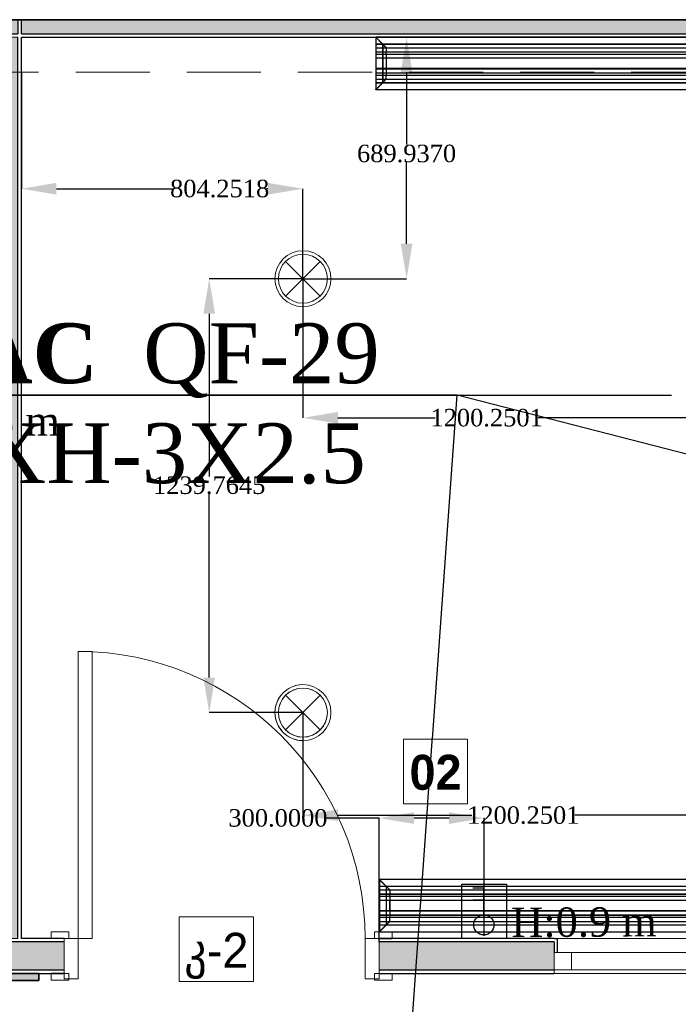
# Model space of a CAD drawing. Header units: millimetres. Extents: x 0 to 88385, y 0 to 41127.
# Tile 237 of 244: x 81152 to 83033, y 36225 to 39038. Entities that reach past the tile are written whole.
import ezdxf
from ezdxf import colors
from ezdxf.entities.mleader import LeaderData, LeaderLine
from ezdxf.math import Vec2, Vec3

# ---------------------------------------------------------------- set-up
doc = ezdxf.new("R2010")
doc.units = ezdxf.units.MM
doc.header["$MEASUREMENT"] = 0
doc.set_wipeout_variables(frame=1)
doc.linetypes.add('Hidden', pattern=[317.5, 211.666667, -105.833333])
for name, color, linetype in [('- განათება', 7, 'Continuous'), ('- მექანიკური ნაწილი', 7, 'Continuous'), ('- საშტეფცელო როზეტები', 7, 'Continuous'), ('Edges', 7, 'Continuous'), ('New_Structural - Bearing', 7, 'Continuous'), ('Structural - Bearing', 7, 'Continuous')]:
    doc.layers.add(name, color=color, linetype=linetype)
for name, color, linetype, lineweight in [('New_Annotation - Text_Pen_No__20', 1, 'Continuous', 0), ('New_Archicad Doors_Pen_No__1', 7, 'Continuous', 13), ('New_Archicad Windows_Pen_No__1', 7, 'Continuous', 13), ('New_Structural - Bearing_Pen_No__1', 7, 'Continuous', 13), ('Structural - Bearing_Pen_No__27', 7, 'Continuous', 35)]:
    doc.layers.add(name, color=color, linetype=linetype, lineweight=lineweight)
for name, color, linetype, lineweight, true_color in [('New_Interior - Lamp_Pen_No__77', 7, 'Continuous', 20, 0xffeb28), ('New_Structural - Bearing_Pen_No__161', 7, 'Continuous', 13, 0x6a6a6a), ('New_Structural - Bearing_Pen_No__28', 7, 'Continuous', 35, 0xa80f02), ('New_Structural - Bearing_Pen_No__5', 7, 'Continuous', 25, 0x40a5ff), ('New_Structural - Bearing_Pen_No__57', 7, 'Continuous', 25, 0xdcd214), ('Structural - Bearing_Pen_No__81', 7, 'Continuous', 20, 0x6a6a6a)]:
    doc.layers.add(name, color=color, linetype=linetype, lineweight=lineweight, true_color=true_color)
doc.styles.add('CT', font='ARIALN.TTF', dxfattribs={"height": 200})
doc.styles.add('GENERATED_STYLE_2', font='txt')
doc.styles.add('GENERATED_STYLE_3', font='txt')
doc.styles.get("Standard").update_dxf_attribs({"font": 'sylfaen.ttf'})
doc.dimstyles.get("Standard").update_dxf_attribs({"dimtxt": 0.18, "dimasz": 0.18, "dimexe": 0.18, "dimexo": 0.0625, "dimgap": 0.09, "dimtad": 0, "dimtih": 1, "dimtoh": 1, "dimdec": 4, "dimzin": 0, "dimdsep": 46, "dimtxsty": 'Standard', "dimcen": 0.09, "dimadec": 0, "dimazin": 0, "dimtfac": 1, "dimtdec": 4, "dimtofl": 0, "dimtmove": 0, "dimatfit": 3, "dimfxl": 1, "dimtolj": 1, "dimtzin": 0, "dimarcsym": 0})

# ---------------------------------------------------------------- blocks, each defined once
blk = doc.blocks.new('Wall_3', base_point=(1166.2, 39238))
at = {"layer": 'Structural - Bearing_Pen_No__27', "color": 7, "linetype": 'Continuous', "lineweight": 35, "flags": 128}
blk.add_lwpolyline([(-4833.8, 39038), (816.2, 39038)], dxfattribs=at)
blk = doc.blocks.new('Window')
at = {"layer": 'New_Archicad Windows_Pen_No__1', "color": 7, "linetype": 'Continuous', "lineweight": 13}
for p, q in [((-500, 40), (-490, 40)), ((-490, 40), (490, 40)), ((-490, 0), (-490, 40)), ((500, 40), (490, 40)), ((490, 0), (490, 40)), ((-500, 0), (-450, 0)), ((-500, -50), (-500, 0)), ((-500, -50), (-500, 0)), ((-450, 0), (-450, -50)), ((-450, 0), (450, 0)), ((450, -50), (450, 0)), ((450, 0), (500, 0)), ((500, -50), (500, 0)), ((500, -50), (500, 0)), ((-450, -50), (-500, -50)), ((-500, -60), (-500, -50)), ((450, -50), (-450, -50)), ((500, -50), (450, -50)), ((500, -60), (500, -50)), ((-500, -60), (500, -60))]:
    blk.add_line(p, q, dxfattribs=at)
blk = doc.blocks.new('Door_3')
at = {"layer": 'New_Archicad Doors_Pen_No__1', "color": 7, "linetype": 'Continuous', "lineweight": 13}
for p, q in [((370, 0), (370, 820)), ((370, 820), (410, 820)), ((410, 820), (410, 0)), ((-487, 0), (-487, 19)), ((-487, 19), (-437, 19)), ((-437, 0), (-487, 0)), ((-450, 0), (-487, 0)), ((-450, 0), (-487, 0)), ((-410, 0), (-450, 0)), ((-450, 0), (-450, -115)), ((-450, 0), (-450, -10)), ((-450, 0), (-450, -10)), ((-437, 19), (-437, 0)), ((-410, -115), (-410, 0)), ((410, 0), (370, 0)), ((450, 0), (410, 0)), ((410, 0), (410, -115)), ((437, 19), (487, 19)), ((437, 0), (437, 19)), ((487, 0), (437, 0)), ((450, -115), (450, 0)), ((450, 0), (450, -10)), ((450, 0), (450, -10)), ((450, 0), (487, 0)), ((450, 0), (487, 0)), ((487, 19), (487, 0)), ((-450, -10), (-450, -90)), ((-450, -10), (-450, -90)), ((450, -10), (450, -90)), ((450, -10), (450, -90)), ((-487, -119), (-487, -100)), ((-487, -100), (-437, -100)), ((-450, -100), (-487, -100)), ((-450, -100), (-487, -100)), ((-450, -90), (-450, -100)), ((-450, -90), (-450, -100)), ((-437, -100), (-437, -119)), ((437, -100), (487, -100)), ((437, -119), (437, -100)), ((450, -90), (450, -100)), ((450, -90), (450, -100)), ((450, -100), (487, -100)), ((450, -100), (487, -100)), ((487, -100), (487, -119)), ((-437, -119), (-487, -119)), ((-450, -115), (-410, -115)), ((410, -115), (450, -115)), ((487, -119), (437, -119))]:
    blk.add_line(p, q, dxfattribs=at)
blk.add_arc((410, 0), 820, 90, 180, dxfattribs=at)
blk = doc.blocks.new('Wall_39', base_point=(1166.2, 36313))
at = {"layer": 'New_Structural - Bearing_Pen_No__57', "linetype": 'Continuous', "lineweight": 25, "true_color": 0xdcd214}
for points in [[(-3183.8, 36353), (-3183.8, 36323), (-2961.8, 36323), (-2961.8, 36403), (-3183.8, 36403)], [(-2061.8, 36323), (-1561.8, 36323), (-1561.8, 36373), (-1561.8, 36403), (-2061.8, 36403)]]:
    blk.add_hatch(color=52, dxfattribs=at).paths.add_polyline_path(points)
at = {"layer": 'New_Structural - Bearing_Pen_No__1', "color": 7, "linetype": 'Continuous', "lineweight": 13}
for p, q in [((-2961.8, 36413), (-2961.8, 36403)), ((-2961.8, 36403), (-2961.8, 36323)), ((-2061.8, 36413), (-2061.8, 36403)), ((-2061.8, 36403), (-2061.8, 36323)), ((-1561.8, 36373), (-1551.8, 36373)), ((-1561.8, 36323), (-1561.8, 36373)), ((-2961.8, 36323), (-2961.8, 36313)), ((-2061.8, 36323), (-2061.8, 36313)), ((-1561.8, 36313), (-1561.8, 36323))]:
    blk.add_line(p, q, dxfattribs=at)
at = {"layer": 'New_Structural - Bearing_Pen_No__5', "color": 161, "linetype": 'Continuous', "lineweight": 25, "true_color": 0x40a5ff}
for p, q in [((-2961.8, 36403), (-3183.8, 36403)), ((-2961.8, 36413), (-2998.8, 36413)), ((-2061.8, 36413), (-2024.8, 36413)), ((-1561.8, 36403), (-2061.8, 36403)), ((-1561.8, 36413), (-1551.8, 36413)), ((-1561.8, 36403), (-1561.8, 36373)), ((-1551.8, 36373), (-1551.8, 36413)), ((-3183.8, 36323), (-2961.8, 36323)), ((-2061.8, 36323), (-1561.8, 36323)), ((-2961.8, 36313), (-2998.8, 36313)), ((-2061.8, 36313), (-2024.8, 36313))]:
    blk.add_line(p, q, dxfattribs=at)
at = {"layer": 'New_Structural - Bearing_Pen_No__5', "color": 161, "linetype": 'Continuous', "lineweight": 25, "true_color": 0x40a5ff, "flags": 128}
for points in [[(-2961.8, 36413), (-3083.8, 36413)], [(-1561.8, 36413), (-2061.8, 36413)], [(-3033.8, 36313), (-2961.8, 36313)], [(-2061.8, 36313), (-1561.8, 36313)]]:
    blk.add_lwpolyline(points, dxfattribs=at)
at = {"layer": 'New_Archicad Doors_Pen_No__1', "color": 7, "linetype": 'Continuous', "lineweight": 13, "xscale": -1, "zscale": 1000}
blk.add_blockref('Door_3', (-2511.8, 36413), dxfattribs=at)
at = {"layer": 'New_Archicad Windows_Pen_No__1', "color": 7, "linetype": 'Continuous', "lineweight": 13, "zscale": 1000}
blk.add_blockref('Window', (-1061.8, 36373), dxfattribs=at)
blk = doc.blocks.new('Wall_41', base_point=(-3183.8, 39238))
at = {"layer": 'New_Structural - Bearing_Pen_No__57', "linetype": 'Continuous', "lineweight": 25, "true_color": 0xdcd214}
for points in [[(-3173.8, 38998), (-3093.8, 38998), (-3093.8, 39038), (-3173.8, 39038)], [(-3173.8, 38988), (-3173.8, 36413), (-3093.8, 36413), (-3093.8, 38988)]]:
    blk.add_hatch(color=52, dxfattribs=at).paths.add_polyline_path(points)
at = {"layer": 'New_Structural - Bearing_Pen_No__1', "color": 7, "linetype": 'Continuous', "lineweight": 13}
blk.add_line((-3093.8, 38988), (-3173.8, 38988), dxfattribs=at)
at = {"layer": 'New_Structural - Bearing_Pen_No__1', "color": 7, "linetype": 'Continuous', "lineweight": 13, "flags": 128}
for points in [[(-3183.8, 39038), (-3173.8, 39038)], [(-3173.8, 39038), (-3093.8, 39038)], [(-3093.8, 39038), (-3083.8, 39038)], [(-3173.8, 36413), (-3093.8, 36413)]]:
    blk.add_lwpolyline(points, dxfattribs=at)
at = {"layer": 'New_Structural - Bearing_Pen_No__5', "color": 161, "linetype": 'Continuous', "lineweight": 25, "true_color": 0x40a5ff}
for p, q in [((-3183.8, 39038), (-3183.8, 38998)), ((-3173.8, 39038), (-3173.8, 38998)), ((-3093.8, 39038), (-3093.8, 38998)), ((-3083.8, 38998), (-3083.8, 39038)), ((-3173.8, 38998), (-3093.8, 38998)), ((-3173.8, 38988), (-3173.8, 36413)), ((-3093.8, 36413), (-3093.8, 38988))]:
    blk.add_line(p, q, dxfattribs=at)
at = {"layer": 'New_Structural - Bearing_Pen_No__5', "color": 161, "linetype": 'Continuous', "lineweight": 25, "true_color": 0x40a5ff, "flags": 128}
for points in [[(-3183.8, 38988), (-3183.8, 36413)], [(-3083.8, 36413), (-3083.8, 38988)]]:
    blk.add_lwpolyline(points, dxfattribs=at)
blk = doc.blocks.new('Wall_186', base_point=(816.2, 39038))
at = {"layer": 'New_Structural - Bearing_Pen_No__57', "linetype": 'Continuous', "lineweight": 25, "true_color": 0xdcd214}
blk.add_hatch(color=52, dxfattribs=at).paths.add_polyline_path([(-3083.8, 38998), (766.2, 38998), (766.2, 39038), (-3083.8, 39038)])
at = {"layer": 'New_Structural - Bearing_Pen_No__5', "color": 161, "linetype": 'Continuous', "lineweight": 25, "true_color": 0x40a5ff}
for q in [(-3083.8, 39038), (766.2, 38998)]:
    blk.add_line((-3083.8, 38998), q, dxfattribs=at)
at = {"layer": 'New_Structural - Bearing_Pen_No__5', "color": 161, "linetype": 'Continuous', "lineweight": 25, "true_color": 0x40a5ff, "flags": 128}
for points in [[(766.2, 39038), (-3083.8, 39038)], [(-3083.8, 38988), (766.2, 38988)]]:
    blk.add_lwpolyline(points, dxfattribs=at)
blk = doc.blocks.new('Column_42', base_point=(-3108.8, 36303))
at = {"layer": 'New_Structural - Bearing_Pen_No__161', "linetype": 'Continuous', "lineweight": 0, "true_color": 0x6a6a6a}
blk.add_hatch(color=251, dxfattribs=at).paths.add_polyline_path([(-3033.8, 36293), (-3033.8, 36313), (-3183.8, 36313), (-3183.8, 36293)])
at = {"layer": 'New_Structural - Bearing_Pen_No__28', "color": 14, "linetype": 'Continuous', "lineweight": 35, "true_color": 0xa80f02, "flags": 128}
blk.add_lwpolyline([(-3033.8, 36293), (-3033.8, 36313), (-3183.8, 36313), (-3183.8, 36293)], close=True, dxfattribs=at)
blk = doc.blocks.new('Beam_14', base_point=(-23008.8, 39063))
at = {"layer": 'Structural - Bearing_Pen_No__81', "color": 251, "linetype": 'Hidden', "lineweight": 20, "true_color": 0x6a6a6a}
blk.add_line((-4833.8, 38888), (816.2, 38888), dxfattribs=at)
blk = doc.blocks.new('ორკლავიშა ჩამრთველლი იპ 22')
at = {"layer": '- განათება', "color": 6}
for points in [[(0.3, 352.8), (-106, 352.8)], [(0, 97.5), (0.3, 352.8)], [(0.1, 237.8), (-105.7, 237.8)]]:
    blk.add_lwpolyline(points, dxfattribs=at)
blk.add_circle((0, 0), 97.5, dxfattribs=at)
blk = doc.blocks.new('1 იანი ჩარჩო')
at = {"layer": '- განათება', "color": 5}
blk.add_lwpolyline([(-9864.2, 15374.2), (-9735.9, 15374.2), (-9735.9, 15219.2), (-9864.2, 15219.2)], close=True, dxfattribs=at)
blk = doc.blocks.new('lineardiffplan')
at = {"layer": 'Edges'}
for p, q in [((392.8, 274.9), (392.8, 274.6)), ((393.1, 274.9), (392.8, 274.9)), ((422.8, 244.9), (392.8, 274.9)), ((392.8, 274.6), (392.9, 274.5)), ((392.9, 125.2), (392.9, 274.5)), ((412.4, 255), (392.9, 274.5)), ((1492.8, 255.3), (392.9, 255.3)), ((392.9, 254.9), (1492.8, 254.9)), ((393.1, 274.9), (393.2, 274.8)), ((393.2, 274.8), (412.7, 255.3)), ((412.4, 144.7), (412.4, 255)), ((412.8, 254.6), (412.4, 255)), ((412.7, 255.3), (413.1, 254.9)), ((412.8, 145.1), (412.8, 254.6)), ((412.8, 254.6), (422.8, 244.6)), ((413.1, 254.9), (423.1, 244.9)), ((1472.5, 254.9), (1462.5, 244.9)), ((1462.8, 244.9), (1492.8, 274.9)), ((1462.9, 244.6), (1472.8, 254.5)), ((1472.9, 255.3), (1472.5, 254.9)), ((1472.8, 254.5), (1473.2, 254.9)), ((1472.8, 254.5), (1472.8, 145.3)), ((1472.9, 255.3), (1492.4, 274.8)), ((1473.2, 254.9), (1492.8, 274.5)), ((1473.2, 144.9), (1473.2, 254.9)), ((1492.4, 274.8), (1492.5, 274.9)), ((1492.8, 274.9), (1492.5, 274.9)), ((1492.8, 274.5), (1492.8, 274.9)), ((1492.8, 274.5), (1492.8, 274.5)), ((1492.8, 125.4), (1492.8, 274.5)), ((392.9, 244.9), (1492.8, 244.9)), ((392.9, 233.2), (1492.8, 233.2)), ((392.9, 233), (1492.8, 233)), ((392.9, 226.8), (1492.8, 226.8)), ((392.9, 226.5), (1492.8, 226.5)), ((422.8, 244.6), (422.8, 244.9)), ((422.8, 244.9), (423.1, 244.9)), ((422.8, 244.6), (422.8, 244.6)), ((422.8, 244.6), (422.8, 233.2)), ((422.8, 233), (422.8, 233.2)), ((422.8, 226.8), (422.8, 233)), ((422.8, 226.5), (422.8, 226.8)), ((422.8, 214.9), (422.8, 226.5)), ((423.1, 244.9), (423.1, 244.9)), ((1462.5, 244.9), (1462.5, 244.9)), ((1462.5, 244.9), (1462.8, 244.9)), ((1462.8, 244.9), (1462.9, 244.6)), ((1462.8, 244.5), (1462.9, 244.6)), ((1462.8, 233.2), (1462.8, 244.5)), ((1462.8, 233), (1462.8, 233.2)), ((1462.8, 226.8), (1462.8, 233)), ((1462.8, 226.5), (1462.8, 226.8)), ((1462.8, 214.9), (1462.8, 226.5)), ((392.9, 214.9), (1492.8, 214.9)), ((1492.8, 214.8), (392.9, 214.8)), ((422.4, 214.9), (422.3, 214.9)), ((422.8, 214.9), (422.4, 214.9)), ((422.8, 184.9), (422.8, 214.9)), ((423.2, 214.9), (422.8, 214.9)), ((423.2, 214.8), (422.8, 214.9)), ((423.2, 214.8), (423.2, 214.9)), ((423.2, 214.8), (423.2, 184.9)), ((1462.8, 214.9), (1462.4, 214.9)), ((1462.4, 214.9), (1462.4, 214.8)), ((1462.8, 214.9), (1462.4, 214.8)), ((1462.4, 184.9), (1462.4, 214.8)), ((1462.8, 214.9), (1462.8, 184.9)), ((1462.8, 214.9), (1463.2, 214.9)), ((1463.2, 214.9), (1463.3, 214.9)), ((1492.8, 184.9), (392.9, 184.9)), ((392.9, 173.2), (1492.8, 173.2)), ((392.9, 173), (1492.8, 173)), ((422.4, 184.9), (422.3, 184.9)), ((422.8, 184.9), (422.4, 184.9)), ((422.8, 184.9), (423.2, 184.9)), ((422.8, 173.2), (422.8, 184.9)), ((422.8, 173), (422.8, 173.2)), ((422.8, 173), (422.8, 166.8)), ((1462.4, 184.9), (1462.8, 184.9)), ((1462.8, 173.2), (1462.8, 184.9)), ((1463.2, 184.9), (1462.8, 184.9)), ((1462.8, 173), (1462.8, 173.2)), ((1462.8, 166.8), (1462.8, 173)), ((1463.2, 184.9), (1463.3, 184.9)), ((392.8, 124.9), (422.8, 154.9)), ((392.9, 166.8), (1492.8, 166.8)), ((392.9, 166.5), (1492.8, 166.5)), ((392.9, 154.9), (1492.8, 154.9)), ((1492.8, 144.9), (392.9, 144.9)), ((392.9, 125.2), (412.4, 144.7)), ((392.9, 144.5), (1492.8, 144.5)), ((412.7, 144.5), (393.2, 124.9)), ((412.8, 145.1), (412.4, 144.7)), ((412.7, 144.5), (413.1, 144.9)), ((412.8, 145.1), (422.8, 155.1)), ((423.1, 154.8), (413.1, 144.9)), ((422.8, 166.5), (422.8, 166.8)), ((422.8, 155.1), (422.8, 166.5)), ((422.8, 154.9), (422.8, 155.1)), ((422.8, 155.1), (422.8, 155.1)), ((423.1, 154.8), (422.8, 154.9)), ((423.1, 154.8), (423.1, 154.9)), ((1462.5, 154.8), (1462.4, 154.9)), ((1462.8, 154.9), (1462.5, 154.8)), ((1462.5, 154.8), (1472.4, 144.9)), ((1462.8, 166.5), (1462.8, 166.8)), ((1462.8, 155.3), (1462.8, 166.5)), ((1462.9, 155.2), (1462.8, 155.3)), ((1462.9, 155.2), (1462.8, 154.9)), ((1462.8, 154.9), (1492.8, 124.9)), ((1472.8, 145.3), (1462.9, 155.2)), ((1472.4, 144.9), (1472.8, 144.5)), ((1473.2, 144.9), (1472.8, 145.3)), ((1472.8, 144.5), (1492.4, 124.9)), ((1473.2, 144.9), (1492.8, 125.4)), ((392.9, 125.2), (392.8, 125.1)), ((392.8, 125.1), (392.8, 124.9)), ((392.8, 124.9), (393.1, 124.9)), ((393.2, 124.9), (393.1, 124.9)), ((1492.4, 124.9), (1492.8, 124.9)), ((1492.4, 124.9), (1492.4, 124.9)), ((1492.8, 125.3), (1492.8, 125.4)), ((1492.8, 124.9), (1492.8, 125.3))]:
    blk.add_line(p, q, dxfattribs=at)
blk.add_lwpolyline([(393.2, 274.8), (1492.8, 274.8), (1492.8, 124.9), (393.2, 124.9)], close=True, dxfattribs=at)
blk = doc.blocks.new('Recessed Spot')
at = {"layer": 'New_Interior - Lamp_Pen_No__77', "color": 2, "linetype": 'Continuous', "lineweight": 20, "true_color": 0xffeb28}
for q in [(-49.5, 49.5), (49.5, 49.5), (-49.5, -49.5), (49.5, -49.5)]:
    blk.add_line((0, 0), q, dxfattribs=at)
at = {"layer": 'New_Interior - Lamp_Pen_No__77', "color": 2, "linetype": 'Continuous', "lineweight": 20, "true_color": 0xffeb28, "flags": 128}
blk.add_lwpolyline([(80, 0, 1), (-80, 0, 1)], format="xyb", close=True, dxfattribs=at)
at = {"layer": 'New_Interior - Lamp_Pen_No__77', "color": 2, "linetype": 'Continuous', "lineweight": 20, "true_color": 0xffeb28}
blk.add_circle((0, 0), 70, dxfattribs=at)
blk = doc.blocks.new('_DotSmall')
at = {"color": 0, "linetype": 'ByBlock', "const_width": 0.5}
blk.add_lwpolyline([(-0.0625, 0, 1), (0.0625, 0, 1)], format="xyb", close=True, dxfattribs=at)
blk = doc.blocks.new('*D615')
at = {"layer": '- საშტეფცელო როზეტები', "color": 0, "lineweight": -2, "transparency": 16777216}
for p, q in [((82178.5, 36757), (82022.9, 36757)), ((82178.5, 36403), (82178.5, 36757.2)), ((82378.5, 36757), (82278.5, 36757)), ((82478.5, 36420.1), (82478.5, 36757.2))]:
    blk.add_line(p, q, dxfattribs=at)
at = {"layer": '- საშტეფცელო როზეტები', "color": 0, "transparency": 16777216}
for points in [[(82278.5, 36773.7), (82278.5, 36740.3), (82178.5, 36757)], [(82378.5, 36773.7), (82378.5, 36740.3), (82478.5, 36757)]]:
    blk.add_solid(points, dxfattribs=at)
at = {"layer": 'Defpoints', "color": 0, "transparency": 16777216}
for p in [(82478.5, 36757), (82178.5, 36403), (82478.5, 36420)]:
    blk.add_point(p, dxfattribs=at)
at = {"layer": '- საშტეფცელო როზეტები', "color": 0, "transparency": 16777216, "insert": (81889.5, 36757), "char_height": 50, "attachment_point": 5}
blk.add_mtext('\\A1;{\\fSylfaen|b0|i0|c0|p18;300.0000}', dxfattribs=at)
blk = doc.blocks.new('*D1084')
at = {"layer": '- განათება', "color": 0, "lineweight": -2, "transparency": 16777216}
for p, q in [((81613.3, 38988), (82257.2, 38988)), ((82257, 38888), (82257, 38681)), ((82257, 38398), (82257, 38629.6)), ((81960.8, 38298), (82257.2, 38298))]:
    blk.add_line(p, q, dxfattribs=at)
at = {"layer": '- განათება', "color": 0, "transparency": 16777216}
for points in [[(82240.4, 38888), (82273.7, 38888), (82257, 38988)], [(82240.4, 38398), (82273.7, 38398), (82257, 38298)]]:
    blk.add_solid(points, dxfattribs=at)
at = {"layer": 'Defpoints', "color": 0, "transparency": 16777216}
for p in [(81613.3, 38988), (81960.8, 38298), (82257, 38298)]:
    blk.add_point(p, dxfattribs=at)
at = {"layer": '- განათება', "color": 0, "transparency": 16777216, "insert": (82257, 38655.3), "char_height": 50, "attachment_point": 5}
blk.add_mtext('\\A1;{\\fSylfaen|b0|i0|c0|p18;689.9370}', dxfattribs=at)
blk = doc.blocks.new('*D1085')
at = {"layer": '- განათება', "color": 0, "lineweight": -2, "transparency": 16777216}
for p, q in [((81156.5, 38887.9), (81156.5, 38554.9)), ((81256.5, 38555.1), (81589, 38555.1)), ((81860.8, 38555.1), (81856.5, 38555.1)), ((81960.8, 38298.1), (81960.8, 38555.2))]:
    blk.add_line(p, q, dxfattribs=at)
at = {"layer": '- განათება', "color": 0, "transparency": 16777216}
for points in [[(81256.5, 38571.7), (81256.5, 38538.4), (81156.5, 38555.1)], [(81860.8, 38571.7), (81860.8, 38538.4), (81960.8, 38555.1)]]:
    blk.add_solid(points, dxfattribs=at)
at = {"layer": 'Defpoints', "color": 0, "transparency": 16777216}
for p in [(81156.5, 38888), (81960.8, 38555.1), (81960.8, 38298)]:
    blk.add_point(p, dxfattribs=at)
at = {"layer": '- განათება', "color": 0, "transparency": 16777216, "insert": (81722.8, 38555.1), "char_height": 50, "attachment_point": 5}
blk.add_mtext('\\A1;{\\fSylfaen|b0|i0|c0|p18;804.2518}', dxfattribs=at)
blk = doc.blocks.new('*D1088')
at = {"layer": '- განათება', "color": 0, "lineweight": -2, "transparency": 16777216}
for p, q in [((81960.7, 38298), (81692.8, 38298)), ((81693, 38198), (81693, 37733.2)), ((81693, 37158.3), (81693, 37681.8)), ((81960.7, 37058.3), (81692.8, 37058.3))]:
    blk.add_line(p, q, dxfattribs=at)
at = {"layer": '- განათება', "color": 0, "transparency": 16777216}
for points in [[(81676.4, 38198), (81709.7, 38198), (81693, 38298)], [(81676.4, 37158.3), (81709.7, 37158.3), (81693, 37058.3)]]:
    blk.add_solid(points, dxfattribs=at)
at = {"layer": 'Defpoints', "color": 0, "transparency": 16777216}
for p in [(81960.8, 38298), (81693, 37058.3), (81960.8, 37058.3)]:
    blk.add_point(p, dxfattribs=at)
at = {"layer": '- განათება', "color": 0, "transparency": 16777216, "insert": (81693, 37707.5), "char_height": 50, "attachment_point": 5}
blk.add_mtext('\\A1;{\\fSylfaen|b0|i0|c0|p18;1239.7645}', dxfattribs=at)
blk = doc.blocks.new('*D1089')
at = {"layer": '- განათება', "color": 0, "lineweight": -2, "transparency": 16777216}
for p, q in [((81960.8, 37058.2), (81960.8, 36764.9)), ((83161, 37058.2), (83161, 36764.9)), ((82060.8, 36765), (82443.5, 36765)), ((83061, 36765), (82737.3, 36765))]:
    blk.add_line(p, q, dxfattribs=at)
at = {"layer": '- განათება', "color": 0, "transparency": 16777216}
for points in [[(82060.8, 36781.7), (82060.8, 36748.4), (81960.8, 36765)], [(83061, 36781.7), (83061, 36748.4), (83161, 36765)]]:
    blk.add_solid(points, dxfattribs=at)
at = {"layer": 'Defpoints', "color": 0, "transparency": 16777216}
for p in [(81960.8, 37058.3), (83161, 37058.3), (81960.8, 36765)]:
    blk.add_point(p, dxfattribs=at)
at = {"layer": '- განათება', "color": 0, "transparency": 16777216, "insert": (82590.4, 36765), "char_height": 50, "attachment_point": 5}
blk.add_mtext('\\A1;{\\fSylfaen|b0|i0|c0|p18;1200.2501}', dxfattribs=at)
blk = doc.blocks.new('*D1093')
at = {"layer": '- განათება', "color": 0, "lineweight": -2, "transparency": 16777216}
for p, q in [((81960.8, 38298), (81960.8, 37900.3)), ((83161, 38298), (83161, 37900.3)), ((82060.8, 37900.5), (82338.8, 37900.5)), ((83061, 37900.5), (82632.6, 37900.5))]:
    blk.add_line(p, q, dxfattribs=at)
at = {"layer": '- განათება', "color": 0, "transparency": 16777216}
for points in [[(82060.8, 37917.2), (82060.8, 37883.8), (81960.8, 37900.5)], [(83061, 37917.2), (83061, 37883.8), (83161, 37900.5)]]:
    blk.add_solid(points, dxfattribs=at)
at = {"layer": 'Defpoints', "color": 0, "transparency": 16777216}
for p in [(81960.8, 38298), (83161, 38298), (81960.8, 37900.5)]:
    blk.add_point(p, dxfattribs=at)
at = {"layer": '- განათება', "color": 0, "transparency": 16777216, "insert": (82485.7, 37900.5), "char_height": 50, "attachment_point": 5}
blk.add_mtext('\\A1;{\\fSylfaen|b0|i0|c0|p18;1200.2501}', dxfattribs=at)
blk = doc.blocks.new('AVARIULI GANATEBA')
at = {"layer": '- განათება', "color": 3, "linetype": 'Continuous', "lineweight": 20}
for q in [(-49.5, 49.5), (49.5, 49.5), (-49.5, -49.5), (49.5, -49.5)]:
    blk.add_line((0, 0), q, dxfattribs=at)
for major_axis, start_param, end_param in [((56.6, 56.6), 0.785398, 3.926991), ((-49.5, 49.5), 2.356194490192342, 8.639379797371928), ((56.6, 56.6), 3.926991, 7.068583)]:
    blk.add_ellipse((0, 0), major_axis=major_axis, ratio=1, start_param=start_param, end_param=end_param, dxfattribs=at)

msp = doc.modelspace()

# ---------------------------------------------------------------- block references
at = {"layer": '- განათება', "color": 2, "linetype": 'Continuous', "lineweight": 20, "true_color": 0xffeb28, "zscale": 1000}
for p in [(81960.75773, 38298.04399), (81960.75773, 37058.27953)]:
    msp.add_blockref('Recessed Spot', p, dxfattribs=at)
at = {"layer": '- განათება', "color": 1}
msp.add_blockref('AVARIULI GANATEBA', (81960.75773, 37058.27953), dxfattribs=at)
at = {"layer": '- განათება', "color": 6, "xscale": 0.2965673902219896, "yscale": 0.2965673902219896, "zscale": 0.2965673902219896}
msp.add_blockref('ორკლავიშა ჩამრთველლი იპ 22', (82477.7759, 36451.87255), dxfattribs=at)
at = {"layer": '- მექანიკური ნაწილი', "xscale": -1, "rotation": 180}
for p in [(81775.94835, 39112.90751), (81786.22236, 36706.76866)]:
    msp.add_blockref('lineardiffplan', p, dxfattribs=at)
at = {"layer": '- საშტეფცელო როზეტები', "color": 5}
msp.add_blockref('1 იანი ჩარჩო', (92278.56805, 21193.74489), dxfattribs=at)
at = {"layer": 'New_Structural - Bearing', "color": 7, "lineweight": 35}
for name, p in [('Wall_186', (85056.5059, 39037.98097)), ('Wall_41', (81056.5059, 39237.98097)), ('Wall_39', (85406.5059, 36312.98097))]:
    msp.add_blockref(name, p, dxfattribs=at)
at = {"layer": 'New_Structural - Bearing', "color": 14, "lineweight": 35, "true_color": 0xa80f02}
msp.add_blockref('Column_42', (81131.5059, 36302.98097), dxfattribs=at)
at = {"layer": 'Structural - Bearing', "color": 251, "lineweight": 20, "true_color": 0x6a6a6a}
msp.add_blockref('Beam_14', (61231.5059, 39062.98097), dxfattribs=at)
at = {"layer": 'Structural - Bearing', "color": 7, "lineweight": 35}
msp.add_blockref('Wall_3', (85406.5059, 39237.98097), dxfattribs=at)

# ---------------------------------------------------------------- texts
at = {"layer": '- განათება', "color": 5, "insert": (82555.75456, 36500.78108), "char_height": 83.9644685, "attachment_point": 1, "rotation": 0.31067434}
msp.add_mtext_dynamic_manual_height_columns('{\\fSylfaen|b0|i0|c0|p18;H:0.9 m}', width=710.9466492, gutter_width=1.70068, heights=[0], dxfattribs=at)
at = {"layer": '- საშტეფცელო როზეტები', "color": 5, "insert": (81266.40965, 37933.40126), "char_height": 83.9644685, "attachment_point": 3, "rotation": 359.68932566}
msp.add_mtext_dynamic_manual_height_columns('{\\fSylfaen|b0|i0|c0|p18;H:0.3 m}', width=710.9466492, gutter_width=1.70068, heights=[0], dxfattribs=at)

# ---------------------------------------------------------------- dimensions: what is measured, and where the dimension line sits
at = {"layer": '- განათება', "color": 1}
for base, p1, p2, angle, picture, middle in [((82257.02276, 38298.04399), (81613.27412, 38987.98097), (81960.75773, 38298.04399), 270, '*D1084', (82257.02276, 38655.31189)), ((81693.02276, 37058.27953), (81960.75773, 38298.04399), (81960.75773, 37058.27953), 270, '*D1088', (81693.02276, 37707.5)), ((81960.757726, 37900.5), (83161.00778, 38298.043989), (81960.757726, 38298.043989), 180, '*D1093', (82485.698465, 37900.5))]:
    dim = msp.add_linear_dim(base=base, p1=p1, p2=p2, angle=angle, text='{\\fSylfaen|b0|i0|c0|p18;<>}', dimstyle='Standard', override={"dimtxt": 50, "dimasz": 100}, dxfattribs=at)
    dim.commit()
    dim.dimension.update_dxf_attribs({"geometry": picture, "text_midpoint": middle, "dimtype": 160})
dim = msp.add_linear_dim(base=(81960.75773, 38555.06302), p1=(81156.5059, 38887.98097), p2=(81960.75773, 38298.04399), text='{\\fSylfaen|b0|i0|c0|p18;<>}', dimstyle='Standard', override={"dimtxt": 50, "dimasz": 100}, dxfattribs=at)
dim.commit()
dim.dimension.update_dxf_attribs({"geometry": '*D1085', "text_midpoint": (81722.77268, 38555.06302), "dimtype": 160})

# ---------------------------------------------------------------- leaders
at = {"layer": '- მექანიკური ნაწილი', "color": 7}
ml = msp.add_multileader_mtext('Standard', dxfattribs=at)
ml.set_content('{\\fSylfaen|b1|i0|c0|p18;\\C1;DB-HVAC\\C7;  \\fSylfaen|b0|i0|c0|p18;\\C1;QF-29          \\C7;N2XH-3X2.5}', color=7, style='CT')
ml.set_leader_properties()
ml.set_arrow_properties(name='DOTSMALL')
ml.build(insert=Vec2(0, 0))
ml.multileader.update_dxf_attribs({"has_dogleg": 0, "text_left_attachment_type": 6, "text_right_attachment_type": 6, "dogleg_length": 9, "arrow_head_size": 172.53719})
ctx = ml.context
ctx.base_point, ctx.char_height, ctx.arrow_head_size, ctx.landing_gap_size, ctx.plane_origin = Vec3(80399.35491, 37965.14027, -1034.70918), 171.3007828, 172.53719, 57.5124, Vec3(66422.20148, 24626.49649, -1034.70918)
ctx.left_attachment, ctx.right_attachment, ctx.text_align_type = 6, 6, 1
notes = []
notes.append((ctx, [(1, (1, 1, 0), (80390.35491, 37965.14027, -1034.70918), (1, 0), 9, [(2, [(79185.48598, 37551.59972, -1034.70918)], 0, [])])]))
ctx.mtext.insert, ctx.mtext.width, ctx.mtext.defined_height, ctx.mtext.alignment, ctx.mtext.flow_direction = Vec3(81400.27642, 38170.7012, -1034.70918), 2531.4263669, 243.98464, 2, 5
ml = msp.add_multileader_mtext('Standard', dxfattribs=at)
ml.set_content('{\\fSylfaen|b1|i0|c0|p18;\\C1;DB-HVAC\\C7;  \\fSylfaen|b0|i0|c0|p18;\\C1;QF-29          \\C7;N2XH-3X2.5}', color=7, style='CT')
ml.set_leader_properties()
ml.set_arrow_properties(name='DOTSMALL')
ml.build(insert=Vec2(0, 0))
ml.multileader.update_dxf_attribs({"has_dogleg": 0, "text_left_attachment_type": 6, "text_right_attachment_type": 6, "dogleg_length": 9, "arrow_head_size": 172.53719})
ctx = ml.context
ctx.base_point, ctx.char_height, ctx.arrow_head_size, ctx.landing_gap_size, ctx.plane_origin = Vec3(80399.35491, 37965.14027, -1034.70918), 171.3007828, 172.53719, 57.5124, Vec3(66422.20148, 24626.49649, -1034.70918)
ctx.left_attachment, ctx.right_attachment, ctx.text_align_type = 6, 6, 1
notes.append((ctx, [(0, (1, 1, 0), (82410.19794, 37965.14027, -1034.70918), (-1, 0), 9, [(2, [(83872.11203, 37587.98097, -1034.70918)], 0, [])])]))
ctx.mtext.insert, ctx.mtext.width, ctx.mtext.defined_height, ctx.mtext.alignment, ctx.mtext.flow_direction = Vec3(81400.27642, 38170.7012, -1034.70918), 2531.4263669, 243.98464, 2, 5
for ctx, leaders in notes:
    for number, flags, end, landing, length, lines in leaders:
        leader = LeaderData()
        leader.index, (leader.has_last_leader_line, leader.has_dogleg_vector, leader.attachment_direction) = number, flags
        leader.last_leader_point, leader.dogleg_vector, leader.dogleg_length = Vec3(end), Vec3(landing), length
        for number, points, colour, breaks in lines:
            line = LeaderLine()
            line.index, line.vertices, line.color, line.breaks = number, Vec3.list(points), colors.encode_raw_color(colour), breaks
            leader.lines.append(line)
        ctx.leaders.append(leader)

# ---------------------------------------------------------------- next in the draw order: wipeouts: each hides what was drawn before it
at = {"color": 1, "linetype": 'Continuous', "lineweight": 0, "ltscale": 184608.408598}
msp.add_wipeout([(82248.46335, 36797.84327), (82431.00891, 36797.84327), (82431.00891, 36982.69213), (82248.46335, 36982.69213)], dxfattribs=at).dxf.layer = 'New_Annotation - Text_Pen_No__20'
at = {"color": 1, "linetype": 'Continuous', "lineweight": 0, "ltscale": 182264.233513}
msp.add_wipeout([(81606.98349, 36289.69256), (81819.92896, 36289.69256), (81819.92896, 36474.54192), (81606.98349, 36474.54192)], dxfattribs=at).dxf.layer = 'New_Annotation - Text_Pen_No__20'

# ---------------------------------------------------------------- next in the draw order: linework, layer by layer
at = {"layer": 'New_Annotation - Text_Pen_No__20', "color": 1, "linetype": 'Continuous', "lineweight": 0, "flags": 128}
for points in [[(82248.46335, 36797.84327), (82431.00891, 36797.84327), (82431.00891, 36982.69213), (82248.46335, 36982.69213), (82248.46335, 36797.84327)], [(81606.98349, 36289.69256), (81819.92896, 36289.69256), (81819.92896, 36474.54192), (81606.98349, 36474.54192), (81606.98349, 36289.69256)]]:
    msp.add_lwpolyline(points, close=True, dxfattribs=at)

# ---------------------------------------------------------------- next in the draw order: texts
at = {"layer": 'New_Annotation - Text_Pen_No__20', "color": 1, "linetype": 'Continuous', "lineweight": 0, "char_height": 100, "attachment_point": 2}
for s, insert, style in [('\\A1;{\\pqc;\\fBOG 2018|b1|i0|c0|p0;\\W1.000000;0\\fBOG 2018|b1|i0|c0|p0;\\W1.000000;2}', (82339.73613, 36937.77093), 'GENERATED_STYLE_3'), ('\\A1;{\\pqc;\\fBOG 2018|b0|i0|c0|p0;\\W1.000000;კ-\\fBOG 2018|b0|i0|c0|p0;\\W1.000000;2}', (81713.45623, 36429.18435), 'GENERATED_STYLE_2')]:
    msp.add_mtext(s, dxfattribs=dict(at, insert=insert, style=style))

# ---------------------------------------------------------------- next in the draw order: dimensions: what is measured, and where the dimension line sits
at = {"layer": '- განათება', "color": 1}
dim = msp.add_linear_dim(base=(81960.757726, 36765.047433), p1=(83161.00778, 37058.27953), p2=(81960.757726, 37058.27953), angle=180, text='{\\fSylfaen|b0|i0|c0|p18;<>}', dimstyle='Standard', override={"dimtxt": 50, "dimasz": 100}, dxfattribs=at)
dim.commit()
dim.dimension.update_dxf_attribs({"geometry": '*D1089', "text_midpoint": (82590.387711, 36765.047433), "dimtype": 160})
at = {"layer": '- საშტეფცელო როზეტები', "color": 1}
dim = msp.add_linear_dim(base=(82478.50591, 36757), p1=(82178.5059, 36402.98098), p2=(82478.50591, 36420.00986), text='{\\fSylfaen|b0|i0|c0|p18;<>}', dimstyle='Standard', override={"dimtxt": 50, "dimasz": 100}, dxfattribs=at)
dim.commit()
dim.dimension.update_dxf_attribs({"geometry": '*D615', "text_midpoint": (81889.46231, 36757), "dimtype": 160})

# ---------------------------------------------------------------- next in the draw order: leaders
at = {"layer": '- მექანიკური ნაწილი', "color": 7}
ml = msp.add_multileader_mtext('Standard', dxfattribs=at)
ml.set_content('{\\fSylfaen|b1|i0|c0|p18;\\C1;DB-HVAC\\C7;  \\fSylfaen|b0|i0|c0|p18;\\C1;QF-29          \\C7;N2XH-3X2.5}', color=7, style='CT')
ml.set_leader_properties()
ml.set_arrow_properties(name='DOTSMALL')
ml.build(insert=Vec2(0, 0))
ml.multileader.update_dxf_attribs({"has_dogleg": 0, "text_left_attachment_type": 6, "text_right_attachment_type": 6, "dogleg_length": 9, "arrow_head_size": 172.53719})
ctx = ml.context
ctx.base_point, ctx.char_height, ctx.arrow_head_size, ctx.landing_gap_size, ctx.plane_origin = Vec3(80399.35491, 37965.14027, -1034.70918), 171.3007828, 172.53719, 57.5124, Vec3(66422.20148, 24626.49649, -1034.70918)
ctx.left_attachment, ctx.right_attachment, ctx.text_align_type = 6, 6, 1
notes = []
notes.append((ctx, [(0, (1, 1, 0), (82410.19794, 37965.14027, -1034.70918), (-1, 0), 9, [(2, [(82165.82841, 34675.1195, -1034.70918)], 0, [])])]))
ctx.mtext.insert, ctx.mtext.width, ctx.mtext.defined_height, ctx.mtext.alignment, ctx.mtext.flow_direction = Vec3(81400.27642, 38170.7012, -1034.70918), 2531.4263669, 243.98464, 2, 5
for ctx, leaders in notes:
    for number, flags, end, landing, length, lines in leaders:
        leader = LeaderData()
        leader.index, (leader.has_last_leader_line, leader.has_dogleg_vector, leader.attachment_direction) = number, flags
        leader.last_leader_point, leader.dogleg_vector, leader.dogleg_length = Vec3(end), Vec3(landing), length
        for number, points, colour, breaks in lines:
            line = LeaderLine()
            line.index, line.vertices, line.color, line.breaks = number, Vec3.list(points), colors.encode_raw_color(colour), breaks
            leader.lines.append(line)
        ctx.leaders.append(leader)

doc.saveas('drawing.dxf')
